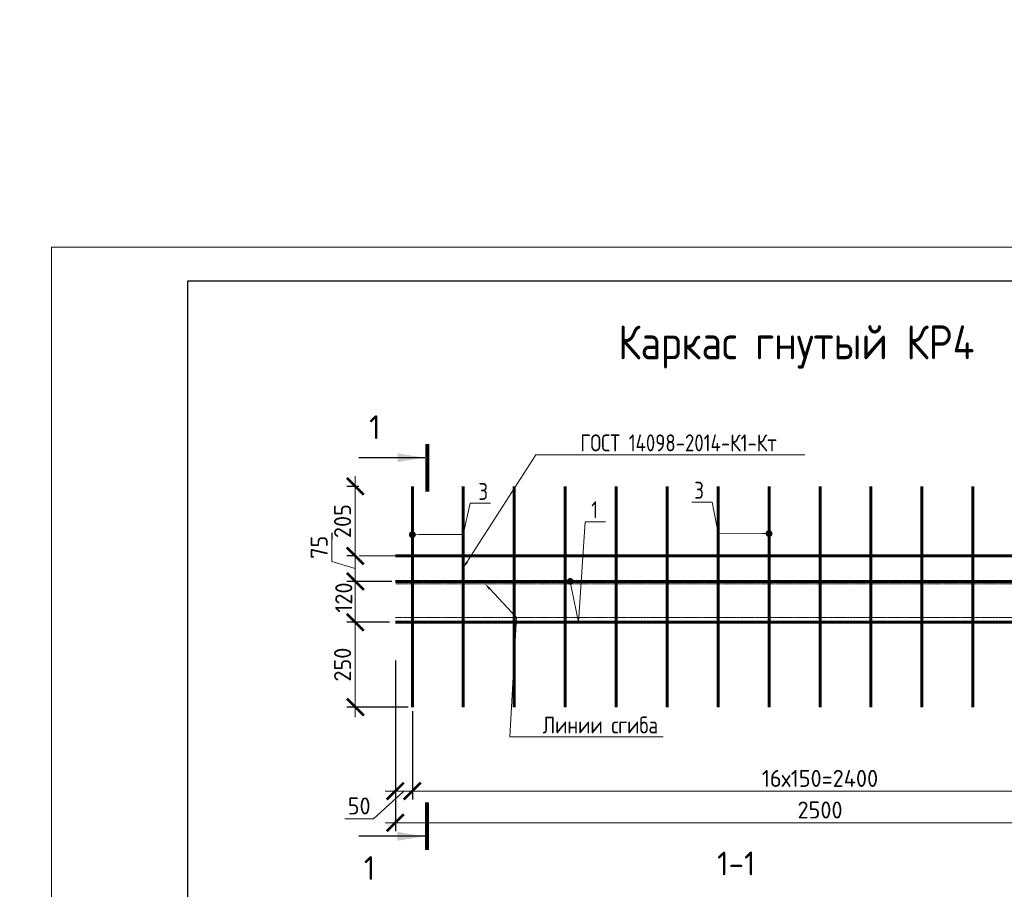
# Model space of a CAD drawing. Header units: millimetres. Extents: x 251864 to 617215, y -272865 to -46010.
# Tile 32 of 53: x 443689 to 458180, y -184073 to -171270. Entities that reach past the tile are written whole.
import ezdxf
from ezdxf import colors
from ezdxf.entities.mleader import LeaderData, LeaderLine
from ezdxf.enums import TextEntityAlignment as Align
from ezdxf.math import Vec2, Vec3

# ---------------------------------------------------------------- set-up
doc = ezdxf.new("R2010")
doc.units = ezdxf.units.MM
doc.linetypes.add('CENTER2', pattern=[28.575, 19.05, -3.175, 3.175, -3.175])
doc.layers.get('Defpoints').update_dxf_attribs({"color": 140})
for name, color, linetype, lineweight in [('RAZMER', 100, 'Continuous', 15), ('Размеры', 54, 'Continuous', 20), ('Символы 0.20', 1, 'Continuous', 20), ('Символы 0.20 @ 100', 1, 'Continuous', 20), ('СО_ОСНОВНАЯ_060', 142, 'Continuous', 60), ('Текст 0.25', 82, 'Continuous', 25), ('Текст-тонкая', 4, 'Continuous', 15), ('ТОНКИЕ', 7, 'Continuous', 9)]:
    doc.layers.add(name, color=color, linetype=linetype, lineweight=lineweight)
doc.layers.add('ТЕКСТ 02', color=7, linetype='Continuous')
doc.layers.add('ТОЛСТЫЕ_ОСНОВНЫЕ', color=6, linetype='Continuous')
doc.styles.add('GOST-2.304_Type-B', font='GOST_Common.ttf')
doc.styles.add('ГОСТ', font='GOST_Common.ttf')
doc.dimstyles.new('М10', dxfattribs={"dimscale": 0, "dimtxt": 2.5, "dimasz": 2.5, "dimexe": 1.25, "dimexo": 0.625, "dimtad": 1, "dimdec": 0, "dimlfac": 0.1, "dimtxsty": 'ГОСТ', "dimblk": 'ARCHTICK', "dimcen": 2.5, "dimdle": 1.5, "dimclrd": 256, "dimclre": 256, "dimclrt": 256, "dimadec": 0, "dimazin": 0, "dimtfac": 1, "dimtdec": 0, "dimtmove": 1, "dimatfit": 3, "dimfxl": 2, "dimtfill": 1, "dimlwd": -1, "dimarcsym": 0})
doc.dimstyles.new('М20', dxfattribs={"dimscale": 0, "dimtxt": 2.5, "dimasz": 2.5, "dimexe": 1.25, "dimexo": 0.625, "dimtad": 1, "dimdec": 0, "dimlfac": 0.2, "dimtxsty": 'ГОСТ', "dimblk": 'ARCHTICK', "dimcen": 2.5, "dimdle": 1.5, "dimclrd": 256, "dimclre": 256, "dimclrt": 256, "dimadec": 0, "dimazin": 0, "dimtfac": 1, "dimtdec": 0, "dimtmove": 1, "dimatfit": 3, "dimfxl": 2, "dimtfill": 1, "dimlwd": -1, "dimarcsym": 0})

# ---------------------------------------------------------------- blocks, each defined once
blk = doc.blocks.new('_ArchTick')
at = {"color": 0, "linetype": 'ByBlock', "const_width": 0.15}
blk.add_lwpolyline([(-0.5, -0.5), (0.5, 0.5)], dxfattribs=at)
blk = doc.blocks.new('*D964')
at = {"layer": 'Defpoints', "color": 0, "ltscale": 100, "transparency": 16777216}
for p in [(449468, -181390), (461466, -181552), (461466, -182627)]:
    blk.add_point(p, dxfattribs=at)
at = {"layer": 'RAZMER', "lineweight": -2, "ltscale": 100, "transparency": 16777216}
for p, q in [((449468, -181452), (449468, -182752)), ((461466, -181615), (461466, -182752))]:
    blk.add_line(p, q, dxfattribs=at)
at = {"layer": 'RAZMER', "ltscale": 100, "transparency": 16777216}
blk.add_line((449318, -182627), (461616, -182627), dxfattribs=at)
at = {"layer": 'RAZMER', "ltscale": 100, "transparency": 16777216, "xscale": 250, "yscale": 250, "zscale": 250, "rotation": 180}
blk.add_blockref('_ArchTick', (449468, -182627), dxfattribs=at)
at = {"layer": 'RAZMER', "ltscale": 100, "transparency": 16777216, "xscale": 250, "yscale": 250, "zscale": 250}
blk.add_blockref('_ArchTick', (461466, -182627), dxfattribs=at)
at = {"layer": 'RAZMER', "ltscale": 100, "transparency": 16777216, "insert": (455467, -182440), "char_height": 250, "attachment_point": 5, "style": 'ГОСТ', "bg_fill": 3, "box_fill_scale": 1.1, "bg_fill_color": 256, "bg_fill_true_color": 13158600, "bg_fill_transparency": 0}
blk.add_mtext('16х150=2400', dxfattribs=at)
blk = doc.blocks.new('*D967')
at = {"layer": 'Defpoints', "color": 0, "ltscale": 100, "transparency": 16777216}
for p in [(448628, -180140), (449194, -180140), (449468, -181390)]:
    blk.add_point(p, dxfattribs=at)
at = {"layer": 'RAZMER', "ltscale": 100, "transparency": 16777216}
blk.add_line((448628, -181540), (448628, -179990), dxfattribs=at)
at = {"layer": 'RAZMER', "lineweight": -2, "ltscale": 100, "transparency": 16777216}
for p, q in [((449132, -180140), (448503, -180140)), ((449405, -181390), (448503, -181390))]:
    blk.add_line(p, q, dxfattribs=at)
at = {"layer": 'RAZMER', "ltscale": 100, "transparency": 16777216, "xscale": 250, "yscale": 250, "zscale": 250}
for p, rotation in [((448628, -180140), 90), ((448628, -181390), 270)]:
    blk.add_blockref('_ArchTick', p, dxfattribs=dict(at, rotation=rotation))
at = {"layer": 'RAZMER', "ltscale": 100, "transparency": 16777216, "insert": (448441, -180765), "char_height": 250, "attachment_point": 5, "rotation": 90, "style": 'ГОСТ', "bg_fill": 3, "box_fill_scale": 1.1, "bg_fill_color": 256, "bg_fill_true_color": 13158600, "bg_fill_transparency": 0}
blk.add_mtext('250', dxfattribs=at)
blk = doc.blocks.new('*D968')
at = {"layer": 'Defpoints', "color": 0, "ltscale": 100, "transparency": 16777216}
for p in [(448628, -179540), (449227, -179540), (449194, -180140)]:
    blk.add_point(p, dxfattribs=at)
at = {"layer": 'RAZMER', "ltscale": 100, "transparency": 16777216}
blk.add_line((448628, -180290), (448628, -179390), dxfattribs=at)
at = {"layer": 'RAZMER', "lineweight": -2, "ltscale": 100, "transparency": 16777216}
for p, q in [((449164, -179540), (448503, -179540)), ((449132, -180140), (448503, -180140))]:
    blk.add_line(p, q, dxfattribs=at)
at = {"layer": 'RAZMER', "ltscale": 100, "transparency": 16777216, "insert": (448458, -179778), "char_height": 250, "attachment_point": 5, "rotation": 90, "style": 'ГОСТ', "bg_fill": 3, "box_fill_scale": 1.1, "bg_fill_color": 256, "bg_fill_true_color": 13158600, "bg_fill_transparency": 0}
blk.add_mtext('120', dxfattribs=at)
at = {"layer": 'RAZMER', "ltscale": 100, "transparency": 16777216, "xscale": 250, "yscale": 250, "zscale": 250}
for p, rotation in [((448628, -179540), 90), ((448628, -180140), 270)]:
    blk.add_blockref('_ArchTick', p, dxfattribs=dict(at, rotation=rotation))
blk = doc.blocks.new('_Dot')
at = {"color": 0, "linetype": 'ByBlock', "lineweight": -2}
blk.add_line((-0.5, 0), (-1, 0), dxfattribs=at)
at = {"color": 0, "linetype": 'ByBlock', "const_width": 0.5}
blk.add_lwpolyline([(-0.25, 0, 1), (0.25, 0, 1)], format="xyb", close=True, dxfattribs=at)
blk = doc.blocks.new('*U12')
at = {"layer": 'Символы 0.20', "linetype": 'Continuous', "lineweight": 80}
for p, q in [((-7, 0), (0, 0)), ((52.74, 0), (45.74, 0))]:
    blk.add_line(p, q, dxfattribs=at)
at = {"layer": 'Символы 0.20', "linetype": 'Continuous', "lineweight": 25}
for p, q in [((-5, -0.35), (-5, -10.05)), ((50.74, -0.35), (50.74, -10.05))]:
    blk.add_line(p, q, dxfattribs=at)
for points in [[(-5, -0.46), (-4.35, -4.36), (-5.65, -4.36)], [(50.74, -0.46), (50.08, -4.39), (51.4, -4.39)]]:
    blk.add_solid(points, dxfattribs=at)
at = {"layer": 'Символы 0.20', "style": 'ГОСТ'}
blk.add_attdef('1', text='', height=3.5, dxfattribs=at).set_placement((-9.5, -7.7), align=Align.MIDDLE_CENTER)
blk.add_attdef('2', text='', height=3.5, dxfattribs=at).set_placement((55.41, -7.65), align=Align.MIDDLE_RIGHT)
blk = doc.blocks.new('*D971')
at = {"layer": 'Defpoints', "color": 0, "transparency": 16777216}
for p in [(449218, -180640, 0), (449468, -181390, 0), (449218, -182627)]:
    blk.add_point(p, dxfattribs=at)
at = {"layer": 'RAZMER', "lineweight": -2, "transparency": 16777216}
for p, q in [((449218, -180702), (449218, -182752)), ((449468, -181452), (449468, -182752))]:
    blk.add_line(p, q, dxfattribs=at)
at = {"layer": 'RAZMER', "transparency": 16777216}
for p, q in [((449343, -182627), (448898, -183033)), ((449618, -182627), (449068, -182627)), ((448898, -183033), (448473, -183033))]:
    blk.add_line(p, q, dxfattribs=at)
at = {"layer": 'RAZMER', "transparency": 16777216, "xscale": 250, "yscale": 250, "zscale": 250, "rotation": 180}
blk.add_blockref('_ArchTick', (449218, -182627), dxfattribs=at)
at = {"layer": 'RAZMER', "transparency": 16777216, "xscale": 250, "yscale": 250, "zscale": 250}
blk.add_blockref('_ArchTick', (449468, -182627), dxfattribs=at)
at = {"layer": 'RAZMER', "transparency": 16777216, "insert": (448685, -182846), "char_height": 250, "attachment_point": 5, "style": 'ГОСТ', "bg_fill": 3, "box_fill_scale": 1.1, "bg_fill_color": 256, "bg_fill_true_color": 13158600, "bg_fill_transparency": 0}
blk.add_mtext('50', dxfattribs=at)
blk = doc.blocks.new('*U281')
at = {"layer": 'ТОЛСТЫЕ_ОСНОВНЫЕ', "color": 6}
blk.add_lwpolyline([(20, 5), (205, 5), (205, 292), (20, 292)], close=True, dxfattribs=at)
at = {"layer": 'ТОНКИЕ'}
blk.add_lwpolyline([(0, 0), (210, 0), (210, 297), (0, 297)], close=True, dxfattribs=at)
blk = doc.blocks.new('*D983')
at = {"layer": 'Defpoints', "color": 0, "ltscale": 100, "transparency": 16777216}
for p in [(448744, -178141), (448628, -179164), (448686, -179164)]:
    blk.add_point(p, dxfattribs=at)
at = {"layer": 'RAZMER', "ltscale": 100, "transparency": 16777216}
blk.add_line((448628, -177991), (448628, -179314), dxfattribs=at)
at = {"layer": 'RAZMER', "lineweight": -2, "ltscale": 100, "transparency": 16777216}
for p, q in [((448681, -178141), (448503, -178141)), ((448623, -179164), (448503, -179164))]:
    blk.add_line(p, q, dxfattribs=at)
at = {"layer": 'RAZMER', "ltscale": 100, "transparency": 16777216, "xscale": 250, "yscale": 250, "zscale": 250}
for p, rotation in [((448628, -178141), 90), ((448628, -179164), 270)]:
    blk.add_blockref('_ArchTick', p, dxfattribs=dict(at, rotation=rotation))
at = {"layer": 'RAZMER', "ltscale": 100, "transparency": 16777216, "insert": (448441, -178652), "char_height": 250, "attachment_point": 5, "rotation": 90, "style": 'ГОСТ', "bg_fill": 3, "box_fill_scale": 1.1, "bg_fill_color": 256, "bg_fill_true_color": 13158600, "bg_fill_transparency": 0}
blk.add_mtext('205', dxfattribs=at)
blk = doc.blocks.new('*D984')
at = {"layer": 'Defpoints', "color": 0, "ltscale": 100, "transparency": 16777216}
for p in [(448686, -179164), (448628, -179540), (448743, -179540)]:
    blk.add_point(p, dxfattribs=at)
at = {"layer": 'RAZMER', "ltscale": 100, "transparency": 16777216}
for p, q in [((448284, -179249), (448284, -178825)), ((448628, -179014), (448628, -179690)), ((448628, -179352), (448284, -179249))]:
    blk.add_line(p, q, dxfattribs=at)
at = {"layer": 'RAZMER', "lineweight": -2, "ltscale": 100, "transparency": 16777216}
for p, q in [((448623, -179164), (448503, -179164)), ((448680, -179540), (448503, -179540))]:
    blk.add_line(p, q, dxfattribs=at)
at = {"layer": 'RAZMER', "ltscale": 100, "transparency": 16777216, "xscale": 250, "yscale": 250, "zscale": 250}
for p, rotation in [((448628, -179164), 90), ((448628, -179540), 270)]:
    blk.add_blockref('_ArchTick', p, dxfattribs=dict(at, rotation=rotation))
at = {"layer": 'RAZMER', "ltscale": 100, "transparency": 16777216, "insert": (448097, -179037), "char_height": 250, "attachment_point": 5, "rotation": 90, "style": 'ГОСТ', "bg_fill": 3, "box_fill_scale": 1.1, "bg_fill_color": 256, "bg_fill_true_color": 13158600, "bg_fill_transparency": 0}
blk.add_mtext('75', dxfattribs=at)
blk = doc.blocks.new('*D985')
at = {"layer": 'Defpoints', "color": 0, "ltscale": 100, "transparency": 16777216}
for p in [(461718, -182020, 0), (449218, -182201), (461718, -183093)]:
    blk.add_point(p, dxfattribs=at)
at = {"layer": 'RAZMER', "lineweight": -2, "ltscale": 100, "transparency": 16777216}
for p, q in [((461718, -182082), (461718, -183218)), ((449218, -182264), (449218, -183218))]:
    blk.add_line(p, q, dxfattribs=at)
at = {"layer": 'RAZMER', "ltscale": 100, "transparency": 16777216}
blk.add_line((449068, -183093), (461868, -183093), dxfattribs=at)
at = {"layer": 'RAZMER', "ltscale": 100, "transparency": 16777216, "xscale": 250, "yscale": 250, "zscale": 250, "rotation": 180}
blk.add_blockref('_ArchTick', (449218, -183093), dxfattribs=at)
at = {"layer": 'RAZMER', "ltscale": 100, "transparency": 16777216, "xscale": 250, "yscale": 250, "zscale": 250}
blk.add_blockref('_ArchTick', (461718, -183093), dxfattribs=at)
at = {"layer": 'RAZMER', "ltscale": 100, "transparency": 16777216, "insert": (455468, -182905), "char_height": 250, "attachment_point": 5, "style": 'ГОСТ', "bg_fill": 3, "box_fill_scale": 1.1, "bg_fill_color": 256, "bg_fill_true_color": 13158600, "bg_fill_transparency": 0}
blk.add_mtext('2500', dxfattribs=at)

msp = doc.modelspace()

# ---------------------------------------------------------------- linework, layer by layer
at = {"layer": 'СО_ОСНОВНАЯ_060', "ltscale": 100, "elevation": 0}
for points in [[(449467.7, -181389.7), (449467.7, -178141.3)], [(450217.7, -181389.7), (450217.7, -178141.3)], [(449217.7, -179163.6), (461717.7, -179163.6)]]:
    msp.add_lwpolyline(points, dxfattribs=at)
at = {"layer": 'СО_ОСНОВНАЯ_060', "ltscale": 100}
msp.add_circle((448022.3, -179173.6, 0), 12.9, dxfattribs=at)
at = {"layer": 'Текст-тонкая', "color": 0, "linetype": 'CENTER2', "ltscale": 0.1, "elevation": 0}
for points in [[(449226.7, -179576.6), (461726.7, -179576.6)], [(449217.7, -180071.8), (461717.7, -180071.8)]]:
    msp.add_lwpolyline(points, dxfattribs=at)

# ---------------------------------------------------------------- texts
at = {"layer": 'Размеры', "insert": (455119.7, -176088.2, 0), "char_height": 500, "width": 15225.227, "attachment_point": 5, "style": 'GOST-2.304_Type-B'}
msp.add_mtext('{\\W0.9;Каркас гнутый КР4}', dxfattribs=at)
at = {"layer": 'Текст 0.25', "char_height": 250, "attachment_point": 1, "style": 'GOST-2.304_Type-B'}
for insert in [(316227.6, -171269.9), (377291.7, -171269.9)]:
    msp.add_mtext_dynamic_manual_height_columns('\\pi750;1 Сварочные соединения выполнять сваркой типа К1-Кт по ГОСТ 14098-2014', width=17507.725, gutter_width=1250, heights=[0], dxfattribs=dict(at, insert=insert))
at = {"layer": 'ТЕКСТ 02', "color": 5, "lineweight": 30, "style": 'ГОСТ'}
msp.add_text('1-1', height=350, dxfattribs=at).set_placement((453954.2, -183867.8, 0))

# ---------------------------------------------------------------- leaders
at = {"layer": 'RAZMER', "color": 1, "ltscale": 100}
ml = msp.add_multileader_mtext('Standard', dxfattribs=at)
ml.set_content('{\\fGOST 2.304 type A|b0|i0|c204|p34;3}', color=1, style='ГОСТ')
ml.set_leader_properties(color=256, linetype='ByLayer', lineweight=-1)
ml.set_arrow_properties(name='DOT')
ml.build(insert=Vec2(0, 0))
ml.multileader.update_dxf_attribs({"text_left_attachment_type": 6, "text_right_attachment_type": 6, "dogleg_length": 0.6, "arrow_head_size": 100, "scale": 100})
ctx = ml.context
ctx.base_point, ctx.scale, ctx.char_height, ctx.arrow_head_size, ctx.landing_gap_size, ctx.plane_origin = Vec3(450377.2, -178390.3, 0), 100, 250, 100, 50, Vec3(449994.2, -177444.1, 0)
ctx.left_attachment, ctx.right_attachment, ctx.text_align_type = 6, 6, 1
notes = []
notes.append((ctx, [(0, (1, 1, 0), (450317.2, -178390.3, 0), (1, 0), 60, [(1, [(449467.7, -178852.1, 0), (450217.7, -178848.7, 0)], 0, [])])]))
ctx.mtext.insert, ctx.mtext.width, ctx.mtext.alignment, ctx.mtext.flow_direction = Vec3(450510.5, -178090.3, 0), 471.412, 2, 5
ml = msp.add_multileader_mtext('Standard', dxfattribs=at)
ml.set_content('{\\fGOST 2.304 type A|b0|i0|c204|p34;3}', color=1, style='ГОСТ')
ml.set_leader_properties(color=256, linetype='ByLayer', lineweight=-1)
ml.set_arrow_properties(name='DOT')
ml.build(insert=Vec2(0, 0))
ml.multileader.update_dxf_attribs({"text_left_attachment_type": 6, "text_right_attachment_type": 6, "dogleg_length": 0.6, "arrow_head_size": 100, "scale": 100})
ctx = ml.context
ctx.base_point, ctx.scale, ctx.char_height, ctx.arrow_head_size, ctx.landing_gap_size, ctx.plane_origin = Vec3(453614.3, -178373.7, 0), 100, 250, 100, 50, Vec3(454204.4, -177427.5, 0)
ctx.left_attachment, ctx.right_attachment, ctx.text_align_type = 6, 6, 1
notes.append((ctx, [(0, (1, 1, 0), (453881.4, -178373.7, 0), (-1, 0), 60, [(1, [(454717.7, -178835.5, 0), (453967.7, -178832.1, 0)], 0, [])])]))
ctx.mtext.insert, ctx.mtext.width, ctx.mtext.alignment, ctx.mtext.flow_direction = Vec3(453688.1, -178073.7, 0), 471.412, 2, 5
for ctx, leaders in notes:
    for number, flags, end, landing, length, lines in leaders:
        leader = LeaderData()
        leader.index, (leader.has_last_leader_line, leader.has_dogleg_vector, leader.attachment_direction) = number, flags
        leader.last_leader_point, leader.dogleg_vector, leader.dogleg_length = Vec3(end), Vec3(landing), length
        for number, points, colour, breaks in lines:
            line = LeaderLine()
            line.index, line.vertices, line.color, line.breaks = number, Vec3.list(points), colors.encode_raw_color(colour), breaks
            leader.lines.append(line)
        ctx.leaders.append(leader)

# ---------------------------------------------------------------- next in the draw order: dimensions: what is measured, and where the dimension line sits
at = {"layer": 'RAZMER', "ltscale": 100}
dim = msp.add_linear_dim(base=(461465.8, -182627.2, 0), p1=(449467.7, -181389.7, 0), p2=(461465.8, -181552.1, 0), text='16х150=<>', dimstyle='М20', override={"dimscale": 100, "dimtix": 0, "dimtofl": 1, "dimtmove": 1, "dimatfit": 3}, dxfattribs=at)
dim.commit()
dim.dimension.update_dxf_attribs({"geometry": '*D964', "text_midpoint": (455466.8, -182439.7, 0)})

# ---------------------------------------------------------------- next in the draw order: linework, layer by layer
at = {"layer": 'СО_ОСНОВНАЯ_060', "ltscale": 100, "elevation": 0}
for points in [[(450967.7, -181389.7), (450967.7, -178141.3)], [(451717.7, -181389.7), (451717.7, -178141.3)], [(452467.7, -181389.7), (452467.7, -178141.3)], [(453217.7, -181389.7), (453217.7, -178141.3)], [(453967.7, -181389.7), (453967.7, -178141.3)], [(454717.7, -181389.7), (454717.7, -178141.3)], [(455467.7, -181389.7), (455467.7, -178141.3)], [(456217.7, -181389.7), (456217.7, -178141.3)], [(456967.7, -181389.7), (456967.7, -178141.3)], [(457717.7, -181389.7), (457717.7, -178141.3)]]:
    msp.add_lwpolyline(points, dxfattribs=at)

# ---------------------------------------------------------------- next in the draw order: dimensions: what is measured, and where the dimension line sits
at = {"layer": 'RAZMER', "ltscale": 100}
dim = msp.add_linear_dim(base=(448628.2, -180140.1, 0), p1=(449467.7, -181389.7, 0), p2=(449194.1, -180140.1, 0), angle=90, dimstyle='М20', override={"dimscale": 100, "dimtix": 0, "dimtofl": 1, "dimtmove": 1, "dimatfit": 3}, dxfattribs=at)
dim.commit()
dim.dimension.update_dxf_attribs({"geometry": '*D967', "text_midpoint": (448440.7, -180764.9, 0)})

# ---------------------------------------------------------------- next in the draw order: leaders
at = {"layer": 'RAZMER', "color": 1, "ltscale": 100}
ml = msp.add_multileader_mtext('Standard', dxfattribs=at)
ml.set_content('{\\fGOST 2.304 type A|b0|i0|c204|p34;Линии сгиба}', color=1, style='ГОСТ')
ml.set_leader_properties(color=256, linetype='ByLayer', lineweight=-1)
ml.build(insert=Vec2(0, 0))
ml.multileader.update_dxf_attribs({"text_left_attachment_type": 6, "text_right_attachment_type": 6, "dogleg_length": 0.6, "arrow_head_size": 100, "scale": 100})
ctx = ml.context
ctx.base_point, ctx.scale, ctx.char_height, ctx.arrow_head_size, ctx.landing_gap_size, ctx.plane_origin = Vec3(450965, -181828.7, 0), 100, 250, 100, 50, Vec3(450582, -180882.5, 0)
ctx.left_attachment, ctx.right_attachment, ctx.text_align_type = 6, 6, 1
notes = []
notes.append((ctx, [(0, (1, 1, 0), (450905, -181828.7, 0), (1, 0), 60, [(1, [(450538.6, -179576.6, 0), (450999.9, -180071.8, 0)], 0, [])])]))
ctx.mtext.insert, ctx.mtext.alignment, ctx.mtext.flow_direction = Vec3(452235.2, -181528.7, 0), 2, 5
for ctx, leaders in notes:
    for number, flags, end, landing, length, lines in leaders:
        leader = LeaderData()
        leader.index, (leader.has_last_leader_line, leader.has_dogleg_vector, leader.attachment_direction) = number, flags
        leader.last_leader_point, leader.dogleg_vector, leader.dogleg_length = Vec3(end), Vec3(landing), length
        for number, points, colour, breaks in lines:
            line = LeaderLine()
            line.index, line.vertices, line.color, line.breaks = number, Vec3.list(points), colors.encode_raw_color(colour), breaks
            leader.lines.append(line)
        ctx.leaders.append(leader)

# ---------------------------------------------------------------- next in the draw order: dimensions: what is measured, and where the dimension line sits
at = {"layer": 'RAZMER', "ltscale": 100}
dim = msp.add_linear_dim(base=(448628.2, -179539.7, 0), p1=(449194.1, -180140.1, 0), p2=(449226.7, -179539.7, 0), angle=90, dimstyle='М20', override={"dimscale": 100}, dxfattribs=at)
dim.commit()
dim.dimension.update_dxf_attribs({"geometry": '*D968', "text_midpoint": (448645.8, -179777.6, 0), "dimtype": 160})

# ---------------------------------------------------------------- next in the draw order: linework, layer by layer
at = {"layer": 'СО_ОСНОВНАЯ_060', "ltscale": 100, "elevation": 0}
for points in [[(449217.7, -179539.7), (461717.7, -179539.7)], [(449217.7, -180140.1), (461717.7, -180140.1)]]:
    msp.add_lwpolyline(points, dxfattribs=at)

# ---------------------------------------------------------------- next in the draw order: block references
at = {"layer": 'Символы 0.20 @ 100'}
ref = msp.add_blockref('*U12', (449686, -178218.6, 0), dxfattribs=dict(at, xscale=100, yscale=100, zscale=100, rotation=270))
ref.add_attrib('1', '1', dxfattribs={"layer": 'Символы 0.20', "height": 350, "style": 'ГОСТ'}).set_placement((448916, -177268.6, 0), align=Align.MIDDLE_CENTER)
ref.add_attrib('2', '1', dxfattribs={"layer": 'Символы 0.20', "height": 350, "style": 'ГОСТ'}).set_placement((448921.3, -183759.6, 0), align=Align.MIDDLE_RIGHT)

# ---------------------------------------------------------------- next in the draw order: leaders
at = {"layer": 'RAZMER', "color": 1, "ltscale": 100}
ml = msp.add_multileader_mtext('Standard', dxfattribs=at)
ml.set_content('{\\fGOST 2.304 type A|b0|i0|c204|p34;ГОСТ 14098-\\fGOST 2.304 type A|b0|i0|c0|p34;2014\\fGOST 2.304 type A|b0|i0|c204|p34;-К1-Кт}', color=1, style='ГОСТ')
ml.set_leader_properties(color=256, linetype='ByLayer', lineweight=-1)
ml.build(insert=Vec2(0, 0))
ml.multileader.update_dxf_attribs({"text_left_attachment_type": 6, "text_right_attachment_type": 6, "dogleg_length": 0.6, "arrow_head_size": 100, "scale": 100})
ctx = ml.context
ctx.base_point, ctx.scale, ctx.char_height, ctx.arrow_head_size, ctx.landing_gap_size, ctx.plane_origin = Vec3(451347.6, -177675.5, 0), 100, 250, 100, 50, Vec3(450459, -177291, 0)
ctx.left_attachment, ctx.right_attachment, ctx.text_align_type = 6, 6, 1
notes = []
notes.append((ctx, [(0, (1, 1, 0), (451287.6, -177675.5, 0), (1, 0), 60, [(0, [(450217.7, -179339.7, 0)], 0, [])])]))
ctx.mtext.insert, ctx.mtext.width, ctx.mtext.alignment, ctx.mtext.flow_direction = Vec3(453385.7, -177375.5, 0), 3150.977, 2, 5
ml = msp.add_multileader_mtext('Standard', dxfattribs=at)
ml.set_content('{\\fGOST 2.304 type A|b0|i0|c204|p34;1}', color=1, style='ГОСТ')
ml.set_leader_properties(color=256, linetype='ByLayer', lineweight=-1)
ml.set_arrow_properties(name='DOT')
ml.build(insert=Vec2(0, 0))
ml.multileader.update_dxf_attribs({"text_left_attachment_type": 6, "text_right_attachment_type": 6, "dogleg_length": 0.6, "arrow_head_size": 100, "scale": 100})
ctx = ml.context
ctx.base_point, ctx.scale, ctx.char_height, ctx.arrow_head_size, ctx.landing_gap_size, ctx.plane_origin = Vec3(452071.4, -178660.8, 0), 100, 250, 100, 50, Vec3(451688.4, -177714.7, 0)
ctx.left_attachment, ctx.right_attachment, ctx.text_align_type = 6, 6, 1
notes.append((ctx, [(0, (1, 1, 0), (452011.4, -178660.8, 0), (1, 0), 60, [(1, [(451791.1, -179539.7, 0), (451915, -180140.1, 0)], 0, [])])]))
ctx.mtext.insert, ctx.mtext.width, ctx.mtext.alignment, ctx.mtext.flow_direction = Vec3(452151.2, -178360.8, 0), 471.412, 2, 5
for ctx, leaders in notes:
    for number, flags, end, landing, length, lines in leaders:
        leader = LeaderData()
        leader.index, (leader.has_last_leader_line, leader.has_dogleg_vector, leader.attachment_direction) = number, flags
        leader.last_leader_point, leader.dogleg_vector, leader.dogleg_length = Vec3(end), Vec3(landing), length
        for number, points, colour, breaks in lines:
            line = LeaderLine()
            line.index, line.vertices, line.color, line.breaks = number, Vec3.list(points), colors.encode_raw_color(colour), breaks
            leader.lines.append(line)
        ctx.leaders.append(leader)

# ---------------------------------------------------------------- next in the draw order: dimensions: what is measured, and where the dimension line sits
at = {"layer": 'RAZMER'}
dim = msp.add_linear_dim(base=(449217.7, -182627.2), p1=(449467.7, -181389.7, 0), p2=(449217.7, -180639.7, 0), dimstyle='М20', override={"dimscale": 100, "dimtix": 0, "dimtofl": 1, "dimtmove": 1, "dimatfit": 3}, dxfattribs=at)
dim.commit()
dim.dimension.update_dxf_attribs({"geometry": '*D971', "text_midpoint": (448835.2, -183033.5), "dimtype": 160})

# ---------------------------------------------------------------- next in the draw order: block references
at = {"xscale": 100, "yscale": 100, "zscale": 100}
msp.add_blockref('*U281', (444156.3, -204319.6, 0), dxfattribs=at)

# ---------------------------------------------------------------- next in the draw order: dimensions: what is measured, and where the dimension line sits
at = {"layer": 'RAZMER', "ltscale": 100}
dim = msp.add_linear_dim(base=(448628.2, -179163.6, 0), p1=(448743.8, -178140.8, 0), p2=(448685.8, -179163.6, 0), angle=90, dimstyle='М10', override={"dimscale": 100, "dimlfac": 0.2, "dimtix": 0, "dimtofl": 1, "dimtmove": 1, "dimatfit": 3}, dxfattribs=at)
dim.commit()
dim.dimension.update_dxf_attribs({"geometry": '*D983', "text_midpoint": (448440.7, -178652.2, 0)})
dim = msp.add_linear_dim(base=(461717.7, -183092.8), p1=(449217.7, -182201.4), p2=(461717.7, -182019.9, 0), dimstyle='М20', override={"dimscale": 100, "dimtix": 0, "dimtofl": 1, "dimtmove": 1, "dimatfit": 3}, dxfattribs=at)
dim.commit()
dim.dimension.update_dxf_attribs({"geometry": '*D985', "text_midpoint": (455467.7, -182905.3)})

# ---------------------------------------------------------------- next in the draw order: dimensions: what is measured, and where the dimension line sits
dim = msp.add_linear_dim(base=(448628.2, -179539.7, 0), p1=(448685.8, -179163.6, 0), p2=(448742.6, -179539.7, 0), angle=90, dimstyle='М10', override={"dimscale": 100, "dimlfac": 0.2, "dimtix": 0, "dimtofl": 1, "dimtmove": 1, "dimatfit": 3}, dxfattribs=at)
dim.commit()
dim.dimension.update_dxf_attribs({"geometry": '*D984', "text_midpoint": (448097, -179186, 0)})

# ---------------------------------------------------------------- next in the draw order: linework, layer by layer
at = {"layer": 'Размеры'}
msp.add_line((448685.8, -179163.6, 0), (450689.2, -179163.6, 0), dxfattribs=at)

# ---------------------------------------------------------------- next in the draw order: leaders
at = {"layer": 'RAZMER', "color": 1, "ltscale": 100}
ml = msp.add_multileader_mtext('Standard', dxfattribs=at)
ml.set_content('{\\fGOST 2.304 type A|b0|i0|c204|p34;ГОСТ 14098-\\fGOST 2.304 type A|b0|i0|c0|p34;2014\\fGOST 2.304 type A|b0|i0|c204|p34;-К1-Кт}', color=1, style='ГОСТ')
ml.set_leader_properties(color=256, linetype='ByLayer', lineweight=-1)
ml.build(insert=Vec2(0, 0))
ml.multileader.update_dxf_attribs({"text_left_attachment_type": 6, "text_right_attachment_type": 6, "dogleg_length": 0.6, "arrow_head_size": 100, "scale": 100})
ctx = ml.context
ctx.base_point, ctx.scale, ctx.char_height, ctx.arrow_head_size, ctx.landing_gap_size, ctx.plane_origin = Vec3(426831.6, -177930.2), 100, 250, 100, 50, Vec3(425943, -177545.7)
ctx.left_attachment, ctx.right_attachment, ctx.text_align_type = 6, 6, 1
notes = []
notes.append((ctx, [(0, (1, 1, 0), (426771.6, -177930.2), (1, 0), 60, [(0, [(425701.7, -179594.4)], 0, [])])]))
ctx.mtext.insert, ctx.mtext.width, ctx.mtext.alignment, ctx.mtext.flow_direction = Vec3(428869.7, -177630.2), 3150.977, 2, 5
ml = msp.add_multileader_mtext('Standard', dxfattribs=at)
ml.set_content('{\\fGOST 2.304 type A|b0|i0|c204|p34;3}', color=1, style='ГОСТ')
ml.set_leader_properties(color=256, linetype='ByLayer', lineweight=-1)
ml.set_arrow_properties(name='DOT')
ml.build(insert=Vec2(0, 0))
ml.multileader.update_dxf_attribs({"text_left_attachment_type": 6, "text_right_attachment_type": 6, "dogleg_length": 0.6, "arrow_head_size": 100, "scale": 100})
ctx = ml.context
ctx.base_point, ctx.scale, ctx.char_height, ctx.arrow_head_size, ctx.landing_gap_size, ctx.plane_origin = Vec3(425861.1, -178644.9), 100, 250, 100, 50, Vec3(425478.1, -177698.8)
ctx.left_attachment, ctx.right_attachment, ctx.text_align_type = 6, 6, 1
notes.append((ctx, [(0, (1, 1, 0), (425801.1, -178644.9), (1, 0), 60, [(1, [(424951.7, -179106.8), (425701.7, -179103.4)], 0, [])])]))
ctx.mtext.insert, ctx.mtext.width, ctx.mtext.alignment, ctx.mtext.flow_direction = Vec3(425994.4, -178344.9), 471.412, 2, 5
ml = msp.add_multileader_mtext('Standard', dxfattribs=at)
ml.set_content('{\\fGOST 2.304 type A|b0|i0|c204|p34;3}', color=1, style='ГОСТ')
ml.set_leader_properties(color=256, linetype='ByLayer', lineweight=-1)
ml.set_arrow_properties(name='DOT')
ml.build(insert=Vec2(0, 0))
ml.multileader.update_dxf_attribs({"text_left_attachment_type": 6, "text_right_attachment_type": 6, "dogleg_length": 0.6, "arrow_head_size": 100, "scale": 100})
ctx = ml.context
ctx.base_point, ctx.scale, ctx.char_height, ctx.arrow_head_size, ctx.landing_gap_size, ctx.plane_origin = Vec3(429098.2, -178628.4), 100, 250, 100, 50, Vec3(429688.4, -177682.2)
ctx.left_attachment, ctx.right_attachment, ctx.text_align_type = 6, 6, 1
notes.append((ctx, [(0, (1, 1, 0), (429365.4, -178628.4), (-1, 0), 60, [(1, [(430201.7, -179090.2), (429451.7, -179086.8)], 0, [])])]))
ctx.mtext.insert, ctx.mtext.width, ctx.mtext.alignment, ctx.mtext.flow_direction = Vec3(429172, -178328.4), 471.412, 2, 5
ml = msp.add_multileader_mtext('Standard', dxfattribs=at)
ml.set_content('{\\fGOST 2.304 type A|b0|i0|c204|p34;1}', color=1, style='ГОСТ')
ml.set_leader_properties(color=256, linetype='ByLayer', lineweight=-1)
ml.set_arrow_properties(name='DOT')
ml.build(insert=Vec2(0, 0))
ml.multileader.update_dxf_attribs({"text_left_attachment_type": 6, "text_right_attachment_type": 6, "dogleg_length": 0.6, "arrow_head_size": 100, "scale": 100})
ctx = ml.context
ctx.base_point, ctx.scale, ctx.char_height, ctx.arrow_head_size, ctx.landing_gap_size, ctx.plane_origin = Vec3(427555.4, -178915.5), 100, 250, 100, 50, Vec3(427172.4, -177969.3)
ctx.left_attachment, ctx.right_attachment, ctx.text_align_type = 6, 6, 1
notes.append((ctx, [(0, (1, 1, 0), (427495.4, -178915.5), (1, 0), 60, [(1, [(427321, -179611), (427399, -180394.8)], 0, [])])]))
ctx.mtext.insert, ctx.mtext.width, ctx.mtext.alignment, ctx.mtext.flow_direction = Vec3(427635.1, -178615.5), 471.412, 2, 5
for ctx, leaders in notes:
    for number, flags, end, landing, length, lines in leaders:
        leader = LeaderData()
        leader.index, (leader.has_last_leader_line, leader.has_dogleg_vector, leader.attachment_direction) = number, flags
        leader.last_leader_point, leader.dogleg_vector, leader.dogleg_length = Vec3(end), Vec3(landing), length
        for number, points, colour, breaks in lines:
            line = LeaderLine()
            line.index, line.vertices, line.color, line.breaks = number, Vec3.list(points), colors.encode_raw_color(colour), breaks
            leader.lines.append(line)
        ctx.leaders.append(leader)

doc.saveas('drawing.dxf')
